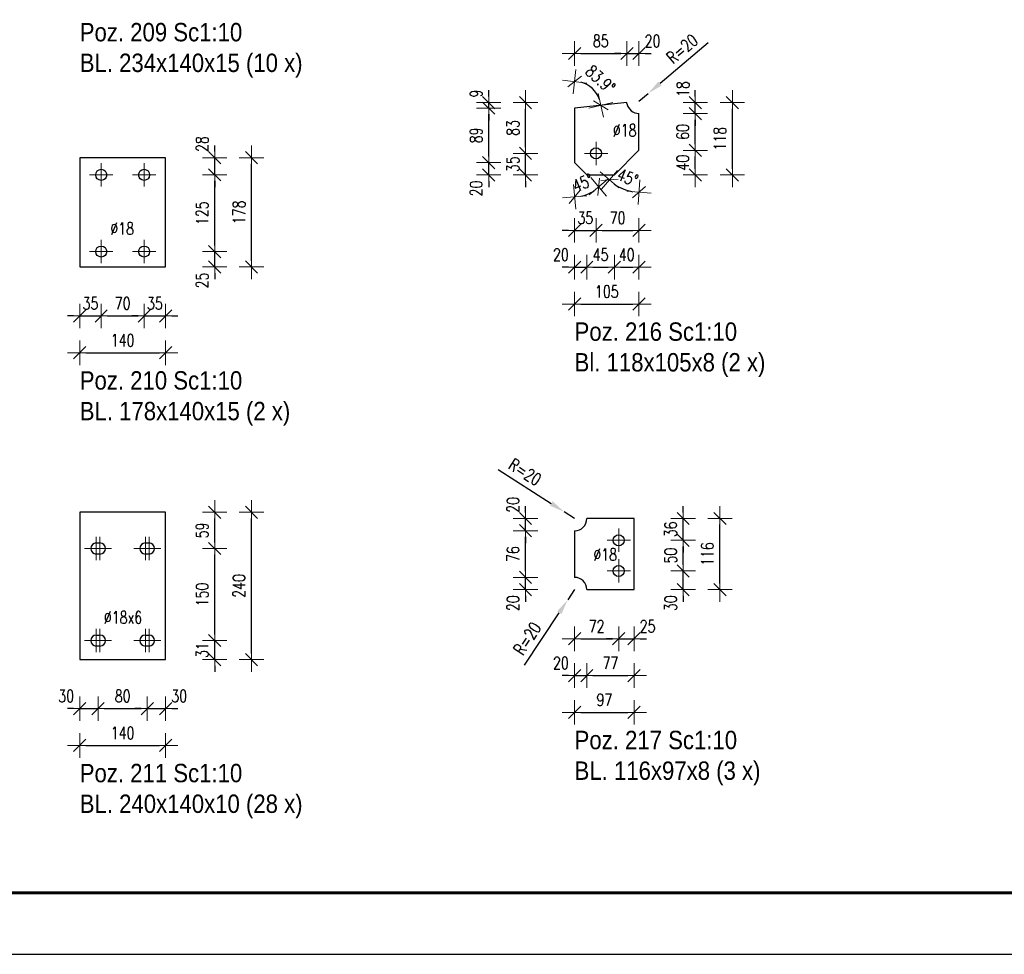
# Model space of a CAD drawing. Header units: millimetres. Extents: x -148 to 458, y 13010 to 13506.
# Tile 4 of 10: x 132 to 293, y 13010 to 13162. Entities that reach past the tile are written whole.
import ezdxf

# ---------------------------------------------------------------- set-up
doc = ezdxf.new("R2010")
doc.units = ezdxf.units.MM
doc.header["$LTSCALE"] = 10
doc.linetypes.add('MITTE', pattern=[2, 1.25, -0.25, 0.25, -0.25])
doc.layers.get('Defpoints').update_dxf_attribs({"color": 1})
doc.layers.add('_FORMATKA', color=8, linetype='Continuous', plot=False)
for name, color, linetype, lineweight in [('_RAMKA', 7, 'Continuous', 35), ('PS_DIM', 4, 'Continuous', 13), ('PS_Mid', 5, 'MITTE', 15), ('PS_Plate', 35, 'Continuous', 30), ('PS_SOLID', 7, 'Continuous', 30), ('PS_TEXT', 3, 'Continuous', 18)]:
    doc.layers.add(name, color=color, linetype=linetype, lineweight=lineweight)
doc.styles.add('gil', font='txt', dxfattribs={"width": 0.9})
doc.styles.add('simplex', font='simplex.shx', dxfattribs={"width": 0.75})
doc.dimstyles.new('1_10_PRZ', dxfattribs={"dimtxt": 2, "dimasz": 1, "dimexe": 2, "dimexo": 5, "dimgap": 1, "dimtad": 1, "dimdec": 0, "dimlfac": 10, "dimtxsty": 'simplex', "dimblk": 'dimznak', "dimcen": 2, "dimse1": 1, "dimse2": 1, "dimclrt": 3, "dimadec": 1, "dimazin": 0, "dimtfac": 1, "dimtdec": 0, "dimtix": 1, "dimtmove": 2, "dimatfit": 3, "dimldrblk": 'dim-grot', "dimfxl": 1, "dimarcsym": 0})
doc.dimstyles.new('1_10_PRZ_DS1-LS10', dxfattribs={"dimtxt": 2, "dimasz": 1, "dimexe": 2, "dimexo": 5, "dimgap": 1, "dimtad": 1, "dimdec": 0, "dimlfac": 10, "dimtxsty": 'simplex', "dimblk": 'dimznak', "dimcen": 2, "dimse1": 1, "dimse2": 1, "dimclrt": 3, "dimadec": 1, "dimazin": 0, "dimtfac": 1, "dimtdec": 0, "dimtix": 1, "dimtmove": 2, "dimatfit": 3, "dimldrblk": 'dim-grot', "dimfxl": 1, "dimarcsym": 0})
doc.dimstyles.new('średnice', dxfattribs={"dimtxt": 2, "dimasz": 2.5, "dimexe": 1, "dimexo": 1, "dimgap": 1, "dimtad": 1, "dimdec": 0, "dimlfac": 10, "dimtxsty": 'simplex', "dimcen": 2, "dimclrd": 256, "dimclre": 256, "dimclrt": 3, "dimadec": 1, "dimazin": 0, "dimtfac": 1, "dimtdec": 0, "dimtix": 1, "dimtmove": 1, "dimatfit": 0, "dimfxl": 1, "dimarcsym": 0})

# ---------------------------------------------------------------- blocks, each defined once
blk = doc.blocks.new('dimznak')
at = {"color": 0}
for points in [[(0, 2), (0, -2)], [(-2, 0), (2, 0)]]:
    blk.add_lwpolyline(points, dxfattribs=at)
at = {"color": 2}
blk.add_lwpolyline([(1, 1), (-1, -1)], dxfattribs=at)
blk = doc.blocks.new('*D134')
at = {"layer": 'Defpoints', "color": 0, "transparency": 16777216}
for p in [(145.39, 13124.66), (141.89, 13122.16), (145.39, 13114.16)]:
    blk.add_point(p, dxfattribs=at)
at = {"layer": 'PS_DIM', "color": 0, "lineweight": -2, "transparency": 16777216}
for p, q in [((140.89, 13114.16), (139.89, 13114.16)), ((141.89, 13114.16), (145.39, 13114.16)), ((146.39, 13114.16), (147.39, 13114.16))]:
    blk.add_line(p, q, dxfattribs=at)
blk.add_blockref('dimznak', (141.89, 13114.16), dxfattribs=at)
at = {"layer": 'PS_DIM', "color": 0, "lineweight": -2, "transparency": 16777216, "rotation": 180}
blk.add_blockref('dimznak', (145.39, 13114.16), dxfattribs=at)
at = {"layer": 'PS_DIM', "color": 3, "transparency": 16777216, "insert": (143.64, 13116.2), "char_height": 2, "attachment_point": 5, "style": 'simplex'}
blk.add_mtext('35', dxfattribs=at)
blk = doc.blocks.new('dim-grot')
blk.add_hatch(color=256).paths.add_polyline_path([(0, 0), (-2, 0.5), (-2, -0.5)])
blk.add_lwpolyline([(0, 0), (-2, 0.5), (-2, -0.5), (0, 0)])
blk = doc.blocks.new('*D136')
at = {"layer": 'Defpoints', "color": 0, "transparency": 16777216}
for p in [(152.39, 13124.66), (155.89, 13122.16), (155.89, 13114.16)]:
    blk.add_point(p, dxfattribs=at)
at = {"layer": 'PS_DIM', "color": 0, "lineweight": -2, "transparency": 16777216}
for p, q in [((151.39, 13114.16), (150.39, 13114.16)), ((152.39, 13114.16), (155.89, 13114.16)), ((156.89, 13114.16), (157.89, 13114.16))]:
    blk.add_line(p, q, dxfattribs=at)
blk.add_blockref('dimznak', (152.39, 13114.16), dxfattribs=at)
at = {"layer": 'PS_DIM', "color": 0, "lineweight": -2, "transparency": 16777216, "rotation": 180}
blk.add_blockref('dimznak', (155.89, 13114.16), dxfattribs=at)
at = {"layer": 'PS_DIM', "color": 3, "transparency": 16777216, "insert": (154.14, 13116.2), "char_height": 2, "attachment_point": 5, "style": 'simplex'}
blk.add_mtext('35', dxfattribs=at)
blk = doc.blocks.new('*D138')
at = {"layer": 'Defpoints', "color": 0, "transparency": 16777216}
for p in [(152.39, 13124.66), (163.89, 13124.66), (155.89, 13122.16)]:
    blk.add_point(p, dxfattribs=at)
at = {"layer": 'PS_DIM', "color": 0, "lineweight": -2, "transparency": 16777216}
for p, q in [((163.89, 13125.66), (163.89, 13126.66)), ((163.89, 13122.16), (163.89, 13124.66)), ((163.89, 13121.16), (163.89, 13120.16))]:
    blk.add_line(p, q, dxfattribs=at)
for p, rotation in [((163.89, 13124.66), 270), ((163.89, 13122.16), 90)]:
    blk.add_blockref('dimznak', p, dxfattribs=dict(at, rotation=rotation))
at = {"layer": 'PS_DIM', "color": 3, "transparency": 16777216, "insert": (161.85, 13119.95), "char_height": 2, "attachment_point": 5, "rotation": 90, "style": 'simplex'}
blk.add_mtext('25', dxfattribs=at)
blk = doc.blocks.new('*D140')
at = {"layer": 'Defpoints', "color": 0, "transparency": 16777216}
for p in [(155.89, 13139.96), (163.89, 13139.96), (152.39, 13137.16)]:
    blk.add_point(p, dxfattribs=at)
at = {"layer": 'PS_DIM', "color": 0, "lineweight": -2, "transparency": 16777216}
for p, q in [((163.89, 13140.96), (163.89, 13141.96)), ((163.89, 13137.16), (163.89, 13139.96)), ((163.89, 13136.16), (163.89, 13135.16))]:
    blk.add_line(p, q, dxfattribs=at)
for p, rotation in [((163.89, 13139.96), 270), ((163.89, 13137.16), 90)]:
    blk.add_blockref('dimznak', p, dxfattribs=dict(at, rotation=rotation))
at = {"layer": 'PS_DIM', "color": 3, "transparency": 16777216, "insert": (161.85, 13142.18), "char_height": 2, "attachment_point": 5, "rotation": 90, "style": 'simplex'}
blk.add_mtext('28', dxfattribs=at)
blk = doc.blocks.new('*X133')
at = {"layer": 'PS_Mid', "color": 5, "linetype": 'MITTE'}
for p, q in [((-3.5, 8), (-3.5, 4.2)), ((3.5, 8), (3.5, 4.2)), ((-1.6, 6.1), (-5.4, 6.1)), ((5.4, 6.1), (1.6, 6.1)), ((-3.5, -4.5), (-3.5, -8.3)), ((3.5, -4.5), (3.5, -8.3)), ((-1.6, -6.4), (-5.4, -6.4)), ((5.4, -6.4), (1.6, -6.4))]:
    blk.add_line(p, q, dxfattribs=at)
at = {"layer": 'PS_SOLID', "color": 7, "linetype": 'Continuous'}
for p, q in [((-3.5, 8.9), (-7, 8.9)), ((-7, 8.9), (-7, -8.9)), ((3.5, 8.9), (-3.5, 8.9)), ((7, 8.9), (3.5, 8.9)), ((7, -8.9), (7, 8.9)), ((-7, -8.9), (7, -8.9))]:
    blk.add_line(p, q, dxfattribs=at)
at = {"layer": 'PS_SOLID', "color": 7}
for centre in [(-3.5, 6.1), (3.5, 6.1), (-3.5, -6.4), (3.5, -6.4)]:
    blk.add_circle(centre, 0.9, dxfattribs=at)
blk = doc.blocks.new('*D143')
at = {"layer": 'Defpoints', "color": 0, "transparency": 16777216}
for p in [(144.89, 13061.26), (141.89, 13058.16), (144.89, 13050.16)]:
    blk.add_point(p, dxfattribs=at)
at = {"layer": 'PS_DIM', "color": 0, "lineweight": -2, "transparency": 16777216}
for p, q in [((140.89, 13050.16), (139.89, 13050.16)), ((141.89, 13050.16), (144.89, 13050.16)), ((145.89, 13050.16), (146.89, 13050.16))]:
    blk.add_line(p, q, dxfattribs=at)
blk.add_blockref('dimznak', (141.89, 13050.16), dxfattribs=at)
at = {"layer": 'PS_DIM', "color": 0, "lineweight": -2, "transparency": 16777216, "rotation": 180}
blk.add_blockref('dimznak', (144.89, 13050.16), dxfattribs=at)
at = {"layer": 'PS_DIM', "color": 3, "transparency": 16777216, "insert": (139.68, 13052.2), "char_height": 2, "attachment_point": 5, "style": 'simplex'}
blk.add_mtext('30', dxfattribs=at)
blk = doc.blocks.new('*D145')
at = {"layer": 'Defpoints', "color": 0, "transparency": 16777216}
for p in [(152.89, 13061.26), (155.89, 13058.16), (155.89, 13050.16)]:
    blk.add_point(p, dxfattribs=at)
at = {"layer": 'PS_DIM', "color": 0, "lineweight": -2, "transparency": 16777216}
for p, q in [((151.89, 13050.16), (150.89, 13050.16)), ((152.89, 13050.16), (155.89, 13050.16)), ((156.89, 13050.16), (157.89, 13050.16))]:
    blk.add_line(p, q, dxfattribs=at)
blk.add_blockref('dimznak', (152.89, 13050.16), dxfattribs=at)
at = {"layer": 'PS_DIM', "color": 0, "lineweight": -2, "transparency": 16777216, "rotation": 180}
blk.add_blockref('dimznak', (155.89, 13050.16), dxfattribs=at)
at = {"layer": 'PS_DIM', "color": 3, "transparency": 16777216, "insert": (158.11, 13052.2), "char_height": 2, "attachment_point": 5, "style": 'simplex'}
blk.add_mtext('30', dxfattribs=at)
blk = doc.blocks.new('*D147')
at = {"layer": 'Defpoints', "color": 0, "transparency": 16777216}
for p in [(152.89, 13061.26), (163.89, 13061.26), (155.89, 13058.16)]:
    blk.add_point(p, dxfattribs=at)
at = {"layer": 'PS_DIM', "color": 0, "lineweight": -2, "transparency": 16777216}
for p, q in [((163.89, 13062.26), (163.89, 13063.26)), ((163.89, 13058.16), (163.89, 13061.26)), ((163.89, 13057.16), (163.89, 13056.16))]:
    blk.add_line(p, q, dxfattribs=at)
for p, rotation in [((163.89, 13061.26), 270), ((163.89, 13058.16), 90)]:
    blk.add_blockref('dimznak', p, dxfattribs=dict(at, rotation=rotation))
at = {"layer": 'PS_DIM', "color": 3, "transparency": 16777216, "insert": (161.85, 13059.71), "char_height": 2, "attachment_point": 5, "rotation": 90, "style": 'simplex'}
blk.add_mtext('31', dxfattribs=at)
blk = doc.blocks.new('*X142')
at = {"layer": 'PS_Mid', "color": 5, "linetype": 'MITTE'}
for p, q in [((-4.3, 4.2), (-4.3, 8)), ((-3.7, 4.2), (-3.7, 8)), ((3.7, 4.2), (3.7, 8)), ((4.3, 4.2), (4.3, 8)), ((-1.8, 6.1), (-6.2, 6.1)), ((6.2, 6.1), (1.8, 6.1)), ((-4.3, -10.8), (-4.3, -7)), ((-3.7, -10.8), (-3.7, -7)), ((3.7, -10.8), (3.7, -7)), ((4.3, -10.8), (4.3, -7)), ((-1.8, -8.9), (-6.2, -8.9)), ((6.2, -8.9), (1.8, -8.9))]:
    blk.add_line(p, q, dxfattribs=at)
at = {"layer": 'PS_SOLID', "color": 7, "linetype": 'Continuous'}
for p, q in [((-3.7, 12), (-7, 12)), ((-7, 12), (-7, -12)), ((4.3, 12), (-3.7, 12)), ((7, 12), (4.3, 12)), ((7, -12), (7, 12)), ((-4.3, 7), (-3.7, 7)), ((3.7, 7), (4.3, 7)), ((-3.7, 5.2), (-4.3, 5.2)), ((4.3, 5.2), (3.7, 5.2)), ((-4.3, -8), (-3.7, -8)), ((3.7, -8), (4.3, -8)), ((-3.7, -9.8), (-4.3, -9.8)), ((4.3, -9.8), (3.7, -9.8)), ((-7, -12), (7, -12))]:
    blk.add_line(p, q, dxfattribs=at)
at = {"layer": 'PS_SOLID'}
for centre, start, end in [((-4.3, 6.1), 90, 270), ((-3.7, 6.1), 270, 90), ((3.7, 6.1), 90, 270), ((4.3, 6.1), 270, 90), ((-4.3, -8.9), 90, 270), ((-3.7, -8.9), 270, 90), ((3.7, -8.9), 90, 270), ((4.3, -8.9), 270, 90)]:
    blk.add_arc(centre, 0.9, start, end, dxfattribs=at)
blk = doc.blocks.new('*D206')
at = {"layer": 'Defpoints', "color": 0, "transparency": 16777216}
for p in [(233.06, 13149.15), (234.58, 13150.44)]:
    blk.add_point(p, dxfattribs=at)
at = {"layer": 'PS_DIM', "lineweight": -2, "transparency": 16777216}
for p, q in [((244.36, 13158.68), (236.5, 13152.05)), ((233.06, 13149.15), (234.58, 13150.44))]:
    blk.add_line(p, q, dxfattribs=at)
at = {"layer": 'PS_DIM', "transparency": 16777216}
blk.add_solid([(236.23, 13152.37), (236.76, 13151.73), (234.58, 13150.44)], dxfattribs=at)
at = {"layer": 'PS_DIM', "color": 3, "transparency": 16777216, "insert": (240.1, 13157.7), "char_height": 2, "attachment_point": 5, "rotation": 40.1296, "style": 'simplex'}
blk.add_mtext('R=20', dxfattribs=at)
blk = doc.blocks.new('*D207')
at = {"layer": 'Defpoints', "color": 0, "transparency": 16777216}
for p in [(222.56, 13139.15), (222.56, 13136.32), (224.56, 13137.15), (224, 13133.77)]:
    blk.add_point(p, dxfattribs=at)
at = {"layer": 'PS_DIM', "color": 0, "lineweight": -2, "transparency": 16777216}
blk.add_arc((222.56, 13139.15), 5.57, 280.2965, 304.7035, dxfattribs=at)
for p, rotation in [((226.5, 13135.21), 39.85173748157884), ((222.56, 13133.58), 185.1482625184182)]:
    blk.add_blockref('dimznak', p, dxfattribs=dict(at, rotation=rotation))
at = {"layer": 'PS_DIM', "color": 3, "transparency": 16777216, "insert": (223.92, 13135.85), "char_height": 2, "attachment_point": 5, "rotation": 22.5, "style": 'simplex'}
blk.add_mtext('45%%d', dxfattribs=at)
blk = doc.blocks.new('*D208')
at = {"layer": 'Defpoints', "color": 0, "transparency": 16777216}
for p in [(233.06, 13141.15), (229.06, 13137.15), (229.65, 13135.25), (233.06, 13135.49)]:
    blk.add_point(p, dxfattribs=at)
at = {"layer": 'PS_DIM', "color": 0, "lineweight": -2, "transparency": 16777216}
blk.add_arc((233.06, 13141.15), 6.81, 233.4227, 261.5773, dxfattribs=at)
for p, rotation in [((228.24, 13136.34), 139.211342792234), ((233.06, 13134.34), 355.7886572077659)]:
    blk.add_blockref('dimznak', p, dxfattribs=dict(at, rotation=rotation))
at = {"layer": 'PS_DIM', "color": 3, "transparency": 16777216, "insert": (231.22, 13136.71), "char_height": 2, "attachment_point": 5, "rotation": 337.5, "style": 'simplex'}
blk.add_mtext('45%%d', dxfattribs=at)
blk = doc.blocks.new('*D209')
at = {"layer": 'Defpoints', "color": 0, "transparency": 16777216}
for p in [(226.06, 13140.65), (222.56, 13139.15), (226.06, 13128.11)]:
    blk.add_point(p, dxfattribs=at)
at = {"layer": 'PS_DIM', "color": 0, "lineweight": -2, "transparency": 16777216}
for p, q in [((221.56, 13128.11), (220.56, 13128.11)), ((222.56, 13128.11), (226.06, 13128.11)), ((227.06, 13128.11), (228.06, 13128.11))]:
    blk.add_line(p, q, dxfattribs=at)
blk.add_blockref('dimznak', (222.56, 13128.11), dxfattribs=at)
at = {"layer": 'PS_DIM', "color": 0, "lineweight": -2, "transparency": 16777216, "rotation": 180}
blk.add_blockref('dimznak', (226.06, 13128.11), dxfattribs=at)
at = {"layer": 'PS_DIM', "color": 3, "transparency": 16777216, "insert": (224.31, 13130.15), "char_height": 2, "attachment_point": 5, "style": 'simplex'}
blk.add_mtext('35', dxfattribs=at)
blk = doc.blocks.new('*D211')
at = {"layer": 'Defpoints', "color": 0, "transparency": 16777216}
for p in [(222.56, 13139.15), (224.56, 13137.15), (224.56, 13122.11)]:
    blk.add_point(p, dxfattribs=at)
at = {"layer": 'PS_DIM', "color": 0, "lineweight": -2, "transparency": 16777216}
for p, q in [((221.56, 13122.11), (220.56, 13122.11)), ((222.56, 13122.11), (224.56, 13122.11)), ((225.56, 13122.11), (226.56, 13122.11))]:
    blk.add_line(p, q, dxfattribs=at)
blk.add_blockref('dimznak', (222.56, 13122.11), dxfattribs=at)
at = {"layer": 'PS_DIM', "color": 0, "lineweight": -2, "transparency": 16777216, "rotation": 180}
blk.add_blockref('dimznak', (224.56, 13122.11), dxfattribs=at)
at = {"layer": 'PS_DIM', "color": 3, "transparency": 16777216, "insert": (220.34, 13124.15), "char_height": 2, "attachment_point": 5, "style": 'simplex'}
blk.add_mtext('20', dxfattribs=at)
blk = doc.blocks.new('*D215')
at = {"layer": 'Defpoints', "color": 0, "transparency": 16777216}
for p in [(222.56, 13156.6), (226.14, 13150.45), (222.56, 13148.03), (231.08, 13148.94)]:
    blk.add_point(p, dxfattribs=at)
at = {"layer": 'PS_DIM', "color": 0, "lineweight": -2, "transparency": 16777216}
blk.add_arc((222.56, 13148.03), 4.33, 19.3672, 76.7248, dxfattribs=at)
for p, rotation in [((222.56, 13152.36), 173.3624204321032), ((226.86, 13148.49), 282.7295823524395)]:
    blk.add_blockref('dimznak', p, dxfattribs=dict(at, rotation=rotation))
at = {"layer": 'PS_DIM', "color": 3, "transparency": 16777216, "insert": (226.78, 13152.73), "char_height": 2, "attachment_point": 5, "rotation": 318.046, "style": 'simplex'}
blk.add_mtext('83.9%%d', dxfattribs=at)
blk = doc.blocks.new('*D217')
at = {"layer": 'Defpoints', "color": 0, "transparency": 16777216}
for p in [(233.06, 13156.94), (231.09, 13148.76), (233.06, 13141.15)]:
    blk.add_point(p, dxfattribs=at)
at = {"layer": 'PS_DIM', "color": 0, "lineweight": -2, "transparency": 16777216}
for p, q in [((230.09, 13156.94), (229.09, 13156.94)), ((231.09, 13156.94), (233.06, 13156.94)), ((234.06, 13156.94), (235.06, 13156.94))]:
    blk.add_line(p, q, dxfattribs=at)
blk.add_blockref('dimznak', (231.09, 13156.94), dxfattribs=at)
at = {"layer": 'PS_DIM', "color": 0, "lineweight": -2, "transparency": 16777216, "rotation": 180}
blk.add_blockref('dimznak', (233.06, 13156.94), dxfattribs=at)
at = {"layer": 'PS_DIM', "color": 3, "transparency": 16777216, "insert": (235.27, 13158.98), "char_height": 2, "attachment_point": 5, "style": 'simplex'}
blk.add_mtext('20', dxfattribs=at)
blk = doc.blocks.new('*D218')
at = {"layer": 'Defpoints', "color": 0, "transparency": 16777216}
for p in [(214.56, 13140.65), (226.06, 13140.65), (224.56, 13137.15)]:
    blk.add_point(p, dxfattribs=at)
at = {"layer": 'PS_DIM', "color": 0, "lineweight": -2, "transparency": 16777216}
for p, q in [((214.56, 13141.65), (214.56, 13142.65)), ((214.56, 13137.15), (214.56, 13140.65)), ((214.56, 13136.15), (214.56, 13135.15))]:
    blk.add_line(p, q, dxfattribs=at)
for p, rotation in [((214.56, 13140.65), 270), ((214.56, 13137.15), 90)]:
    blk.add_blockref('dimznak', p, dxfattribs=dict(at, rotation=rotation))
at = {"layer": 'PS_DIM', "color": 3, "transparency": 16777216, "insert": (212.52, 13138.9), "char_height": 2, "attachment_point": 5, "rotation": 90, "style": 'simplex'}
blk.add_mtext('35', dxfattribs=at)
blk = doc.blocks.new('*D220')
at = {"layer": 'Defpoints', "color": 0, "transparency": 16777216}
for p in [(208.56, 13139.15), (222.56, 13139.15), (224.56, 13137.15)]:
    blk.add_point(p, dxfattribs=at)
at = {"layer": 'PS_DIM', "color": 0, "lineweight": -2, "transparency": 16777216}
for p, q in [((208.56, 13140.15), (208.56, 13141.15)), ((208.56, 13137.15), (208.56, 13139.15)), ((208.56, 13136.15), (208.56, 13135.15))]:
    blk.add_line(p, q, dxfattribs=at)
for p, rotation in [((208.56, 13139.15), 270), ((208.56, 13137.15), 90)]:
    blk.add_blockref('dimznak', p, dxfattribs=dict(at, rotation=rotation))
at = {"layer": 'PS_DIM', "color": 3, "transparency": 16777216, "insert": (206.52, 13134.94), "char_height": 2, "attachment_point": 5, "rotation": 90, "style": 'simplex'}
blk.add_mtext('20', dxfattribs=at)
blk = doc.blocks.new('*D222')
at = {"layer": 'Defpoints', "color": 0, "transparency": 16777216}
for p in [(208.56, 13148.94), (222.56, 13148.03), (231.08, 13148.94)]:
    blk.add_point(p, dxfattribs=at)
at = {"layer": 'PS_DIM', "color": 0, "lineweight": -2, "transparency": 16777216}
for p, q in [((208.56, 13149.94), (208.56, 13150.94)), ((208.56, 13148.03), (208.56, 13148.94)), ((208.56, 13147.03), (208.56, 13146.03))]:
    blk.add_line(p, q, dxfattribs=at)
for p, rotation in [((208.56, 13148.94), 270), ((208.56, 13148.03), 90)]:
    blk.add_blockref('dimznak', p, dxfattribs=dict(at, rotation=rotation))
at = {"layer": 'PS_DIM', "color": 3, "transparency": 16777216, "insert": (206.52, 13150.4), "char_height": 2, "attachment_point": 5, "rotation": 90, "style": 'simplex'}
blk.add_mtext('9', dxfattribs=at)
blk = doc.blocks.new('*X205')
at = {"layer": 'PS_Mid', "color": 5, "linetype": 'MITTE'}
for p, q in [((-1.75, -0.49), (-1.75, -4.29)), ((0.15, -2.39), (-3.65, -2.39))]:
    blk.add_line(p, q, dxfattribs=at)
at = {"layer": 'PS_SOLID', "color": 7, "linetype": 'Continuous'}
for p, q in [((-1.75, 5.36), (-5.25, 4.98)), ((-5.25, 4.98), (-5.25, -3.89)), ((3.27, 5.89), (-1.75, 5.36)), ((3.29, 5.72), (3.27, 5.89)), ((5.25, -1.89), (5.25, 4.11)), ((1.25, -5.89), (5.25, -1.89)), ((-5.25, -3.89), (-3.25, -5.89)), ((-3.25, -5.89), (1.25, -5.89))]:
    blk.add_line(p, q, dxfattribs=at)
at = {"layer": 'PS_SOLID', "color": 7}
blk.add_circle((-1.75, -2.39), 0.9, dxfattribs=at)
at = {"layer": 'PS_SOLID'}
blk.add_arc((5.25, 6.11), 2, 191.25, 270, dxfattribs=at)
blk = doc.blocks.new('*D227')
at = {"layer": 'Defpoints', "color": 0, "transparency": 16777216}
for p in [(222.56, 13069.55), (221.45, 13067.89)]:
    blk.add_point(p, dxfattribs=at)
at = {"layer": 'PS_DIM', "lineweight": -2, "transparency": 16777216}
for p, q in [((222.56, 13069.55), (221.45, 13067.89)), ((214.37, 13057.24), (220.06, 13065.8))]:
    blk.add_line(p, q, dxfattribs=at)
at = {"layer": 'PS_DIM', "transparency": 16777216}
blk.add_solid([(219.72, 13066.03), (220.41, 13065.57), (221.45, 13067.89)], dxfattribs=at)
at = {"layer": 'PS_DIM', "color": 3, "transparency": 16777216, "insert": (214.86, 13061.59), "char_height": 2, "attachment_point": 5, "rotation": 56.3872, "style": 'simplex'}
blk.add_mtext('R=20', dxfattribs=at)
blk = doc.blocks.new('*D228')
at = {"layer": 'Defpoints', "color": 0, "transparency": 16777216}
for p in [(220.87, 13082.23), (222.56, 13081.15)]:
    blk.add_point(p, dxfattribs=at)
at = {"layer": 'PS_DIM', "lineweight": -2, "transparency": 16777216}
for p, q in [((210.13, 13089.16), (218.77, 13083.59)), ((222.56, 13081.15), (220.87, 13082.23))]:
    blk.add_line(p, q, dxfattribs=at)
at = {"layer": 'PS_DIM', "transparency": 16777216}
blk.add_solid([(219, 13083.94), (218.55, 13083.24), (220.87, 13082.23)], dxfattribs=at)
at = {"layer": 'PS_DIM', "color": 3, "transparency": 16777216, "insert": (214.48, 13088.73), "char_height": 2, "attachment_point": 5, "rotation": 327.2057, "style": 'simplex'}
blk.add_mtext('R=20', dxfattribs=at)
blk = doc.blocks.new('*D230')
at = {"layer": 'Defpoints', "color": 0, "transparency": 16777216}
for p in [(229.76, 13072.6), (232.26, 13069.55), (232.26, 13061.55)]:
    blk.add_point(p, dxfattribs=at)
at = {"layer": 'PS_DIM', "color": 0, "lineweight": -2, "transparency": 16777216}
for p, q in [((228.76, 13061.55), (227.76, 13061.55)), ((229.76, 13061.55), (232.26, 13061.55)), ((233.26, 13061.55), (234.26, 13061.55))]:
    blk.add_line(p, q, dxfattribs=at)
blk.add_blockref('dimznak', (229.76, 13061.55), dxfattribs=at)
at = {"layer": 'PS_DIM', "color": 0, "lineweight": -2, "transparency": 16777216, "rotation": 180}
blk.add_blockref('dimznak', (232.26, 13061.55), dxfattribs=at)
at = {"layer": 'PS_DIM', "color": 3, "transparency": 16777216, "insert": (234.47, 13063.59), "char_height": 2, "attachment_point": 5, "style": 'simplex'}
blk.add_mtext('25', dxfattribs=at)
blk = doc.blocks.new('*D231')
at = {"layer": 'Defpoints', "color": 0, "transparency": 16777216}
for p in [(222.56, 13071.55), (224.56, 13069.55), (224.56, 13055.55)]:
    blk.add_point(p, dxfattribs=at)
at = {"layer": 'PS_DIM', "color": 0, "lineweight": -2, "transparency": 16777216}
for p, q in [((221.56, 13055.55), (220.56, 13055.55)), ((222.56, 13055.55), (224.56, 13055.55)), ((225.56, 13055.55), (226.56, 13055.55))]:
    blk.add_line(p, q, dxfattribs=at)
blk.add_blockref('dimznak', (222.56, 13055.55), dxfattribs=at)
at = {"layer": 'PS_DIM', "color": 0, "lineweight": -2, "transparency": 16777216, "rotation": 180}
blk.add_blockref('dimznak', (224.56, 13055.55), dxfattribs=at)
at = {"layer": 'PS_DIM', "color": 3, "transparency": 16777216, "insert": (220.34, 13057.59), "char_height": 2, "attachment_point": 5, "style": 'simplex'}
blk.add_mtext('20', dxfattribs=at)
blk = doc.blocks.new('*D234')
at = {"layer": 'Defpoints', "color": 0, "transparency": 16777216}
for p in [(214.56, 13071.55), (222.56, 13071.55), (224.56, 13069.55)]:
    blk.add_point(p, dxfattribs=at)
at = {"layer": 'PS_DIM', "color": 0, "lineweight": -2, "transparency": 16777216}
for p, q in [((214.56, 13072.55), (214.56, 13073.55)), ((214.56, 13069.55), (214.56, 13071.55)), ((214.56, 13068.55), (214.56, 13067.55))]:
    blk.add_line(p, q, dxfattribs=at)
for p, rotation in [((214.56, 13071.55), 270), ((214.56, 13069.55), 90)]:
    blk.add_blockref('dimznak', p, dxfattribs=dict(at, rotation=rotation))
at = {"layer": 'PS_DIM', "color": 3, "transparency": 16777216, "insert": (212.52, 13067.34), "char_height": 2, "attachment_point": 5, "rotation": 90, "style": 'simplex'}
blk.add_mtext('20', dxfattribs=at)
blk = doc.blocks.new('*D236')
at = {"layer": 'Defpoints', "color": 0, "transparency": 16777216}
for p in [(214.56, 13081.15), (224.56, 13081.15), (222.56, 13079.15)]:
    blk.add_point(p, dxfattribs=at)
at = {"layer": 'PS_DIM', "color": 0, "lineweight": -2, "transparency": 16777216}
for p, q in [((214.56, 13082.15), (214.56, 13083.15)), ((214.56, 13079.15), (214.56, 13081.15)), ((214.56, 13078.15), (214.56, 13077.15))]:
    blk.add_line(p, q, dxfattribs=at)
for p, rotation in [((214.56, 13081.15), 270), ((214.56, 13079.15), 90)]:
    blk.add_blockref('dimznak', p, dxfattribs=dict(at, rotation=rotation))
at = {"layer": 'PS_DIM', "color": 3, "transparency": 16777216, "insert": (212.52, 13083.37), "char_height": 2, "attachment_point": 5, "rotation": 90, "style": 'simplex'}
blk.add_mtext('20', dxfattribs=at)
blk = doc.blocks.new('*D237')
at = {"layer": 'Defpoints', "color": 0, "transparency": 16777216}
for p in [(229.76, 13072.6), (240.26, 13072.6), (232.26, 13069.55)]:
    blk.add_point(p, dxfattribs=at)
at = {"layer": 'PS_DIM', "color": 0, "lineweight": -2, "transparency": 16777216}
for p, q in [((240.26, 13073.6), (240.26, 13074.6)), ((240.26, 13069.55), (240.26, 13072.6)), ((240.26, 13068.55), (240.26, 13067.55))]:
    blk.add_line(p, q, dxfattribs=at)
for p, rotation in [((240.26, 13072.6), 270), ((240.26, 13069.55), 90)]:
    blk.add_blockref('dimznak', p, dxfattribs=dict(at, rotation=rotation))
at = {"layer": 'PS_DIM', "color": 3, "transparency": 16777216, "insert": (238.22, 13067.34), "char_height": 2, "attachment_point": 5, "rotation": 90, "style": 'simplex'}
blk.add_mtext('30', dxfattribs=at)
blk = doc.blocks.new('*D239')
at = {"layer": 'Defpoints', "color": 0, "transparency": 16777216}
for p in [(232.26, 13081.15), (240.26, 13081.15), (229.76, 13077.6)]:
    blk.add_point(p, dxfattribs=at)
at = {"layer": 'PS_DIM', "color": 0, "lineweight": -2, "transparency": 16777216}
for p, q in [((240.26, 13082.15), (240.26, 13083.15)), ((240.26, 13077.6), (240.26, 13081.15)), ((240.26, 13076.6), (240.26, 13075.6))]:
    blk.add_line(p, q, dxfattribs=at)
for p, rotation in [((240.26, 13081.15), 270), ((240.26, 13077.6), 90)]:
    blk.add_blockref('dimznak', p, dxfattribs=dict(at, rotation=rotation))
at = {"layer": 'PS_DIM', "color": 3, "transparency": 16777216, "insert": (238.22, 13079.38), "char_height": 2, "attachment_point": 5, "rotation": 90, "style": 'simplex'}
blk.add_mtext('36', dxfattribs=at)
blk = doc.blocks.new('*X226')
at = {"layer": 'PS_Mid', "color": 5, "linetype": 'MITTE'}
for p, q in [((2.35, 4.15), (2.35, 0.35)), ((4.25, 2.25), (0.45, 2.25)), ((2.35, -0.85), (2.35, -4.65)), ((4.25, -2.75), (0.45, -2.75))]:
    blk.add_line(p, q, dxfattribs=at)
at = {"layer": 'PS_SOLID', "color": 7, "linetype": 'Continuous'}
for p, q in [((2.35, 5.8), (-2.85, 5.8)), ((4.85, 5.8), (2.35, 5.8)), ((4.85, -5.8), (4.85, 5.8)), ((-4.85, 3.8), (-4.85, -3.8)), ((-2.85, -5.8), (4.85, -5.8))]:
    blk.add_line(p, q, dxfattribs=at)
at = {"layer": 'PS_SOLID', "color": 7}
for centre in [(2.35, 2.25), (2.35, -2.75)]:
    blk.add_circle(centre, 0.9, dxfattribs=at)
at = {"layer": 'PS_SOLID'}
for centre, start, end in [((-4.85, 5.8), 270, 360), ((-4.85, -5.8), 0, 90)]:
    blk.add_arc(centre, 2, start, end, dxfattribs=at)
blk = doc.blocks.new('*D270')
at = {"layer": 'Defpoints', "color": 0, "transparency": 16777216}
for p in [(231.08, 13148.94), (242.24, 13148.94), (233.06, 13147.15)]:
    blk.add_point(p, dxfattribs=at)
at = {"layer": 'PS_DIM', "color": 0, "lineweight": -2, "transparency": 16777216}
for p, q in [((242.24, 13149.94), (242.24, 13150.94)), ((242.24, 13147.15), (242.24, 13148.94)), ((242.24, 13146.15), (242.24, 13145.15))]:
    blk.add_line(p, q, dxfattribs=at)
for p, rotation in [((242.24, 13148.94), 270), ((242.24, 13147.15), 90)]:
    blk.add_blockref('dimznak', p, dxfattribs=dict(at, rotation=rotation))
at = {"layer": 'PS_DIM', "color": 3, "transparency": 16777216, "insert": (240.24, 13151.15), "char_height": 2, "attachment_point": 5, "rotation": 90, "style": 'simplex'}
blk.add_mtext('18', dxfattribs=at)
blk = doc.blocks.new('*U16')
at = {"layer": '_FORMATKA', "lineweight": -3}
blk.add_lwpolyline([(-594, 0), (0, 0), (0, 420), (-594, 420)], close=True, dxfattribs=at)
at = {"layer": '_RAMKA', "lineweight": -3, "const_width": 0.5}
blk.add_lwpolyline([(-564, 10), (-10, 10), (-10, 410), (-564, 410)], close=True, dxfattribs=at)
blk = doc.blocks.new('*X312')
at = {"color": 3, "style": 'gil', "width": 0.9}
for s, p in [('Poz. 209 Sc1:10', (141.89, 13158.92)), ('BL. 234x140x15 (10 x)', (141.89, 13153.92))]:
    blk.add_text(s, height=3, dxfattribs=at).set_placement(p)
blk = doc.blocks.new('*X313')
at = {"color": 3, "style": 'gil', "width": 0.9}
for s, p in [('Poz. 210 Sc1:10', (141.89, 13102.16)), ('BL. 178x140x15 (2 x)', (141.89, 13097.16))]:
    blk.add_text(s, height=3, dxfattribs=at).set_placement(p)
blk = doc.blocks.new('*X314')
at = {"color": 3, "style": 'gil', "width": 0.9}
for s, p in [('Poz. 211 Sc1:10', (141.89, 13038.16)), ('BL. 240x140x10 (28 x)', (141.89, 13033.16))]:
    blk.add_text(s, height=3, dxfattribs=at).set_placement(p)
blk = doc.blocks.new('*X319')
at = {"color": 3, "style": 'gil', "width": 0.9}
for s, p in [('Poz. 216 Sc1:10', (222.56, 13110.11)), ('Bl. 118x105x8 (2 x)', (222.56, 13105.11))]:
    blk.add_text(s, height=3, dxfattribs=at).set_placement(p)
blk = doc.blocks.new('*X320')
at = {"color": 3, "style": 'gil', "width": 0.9}
for s, p in [('Poz. 217 Sc1:10', (222.56, 13043.55)), ('BL. 116x97x8 (3 x)', (222.56, 13038.55))]:
    blk.add_text(s, height=3, dxfattribs=at).set_placement(p)

msp = doc.modelspace()

# ---------------------------------------------------------------- block references
at = {"layer": 'PS_DIM'}
msp.add_blockref('*U16', (452.42, 13010.12), dxfattribs=at)
at = {"layer": 'PS_Plate'}
for name, p in [('*X205', (227.81, 13143.05)), ('*X133', (148.89, 13131.06)), ('*X142', (148.89, 13070.16)), ('*X226', (227.41, 13075.35))]:
    msp.add_blockref(name, p, dxfattribs=at)
at = {"layer": 'PS_TEXT'}
for name in ['*X312', '*X319', '*X313', '*X320', '*X314']:
    msp.add_blockref(name, (0, 0), dxfattribs=at)

# ---------------------------------------------------------------- texts
at = {"layer": 'PS_DIM', "char_height": 2, "attachment_point": 7, "style": 'simplex'}
for s, insert in [('\\A1;%%c18', (228.81, 13143.41)), ('\\A1;%%c18', (146.88, 13127.42)), ('\\A1;%%c18', (225.62, 13074.28)), ('\\A1;%%c18x6', (145.83, 13064.02))]:
    msp.add_mtext(s, dxfattribs=dict(at, insert=insert))

# ---------------------------------------------------------------- dimensions: what is measured, and where the dimension line sits
at = {"layer": 'PS_DIM'}
for center, mpoint, picture, middle in [((233.06, 13149.15), (234.58, 13150.44), '*D206', (240.1, 13157.7)), ((222.56, 13081.15), (220.87, 13082.23), '*D228', (214.48, 13088.73)), ((222.56, 13069.55), (221.45, 13067.89), '*D227', (214.86, 13061.59))]:
    dim = msp.add_radius_dim(center=center, mpoint=mpoint, text='R=20', dimstyle='średnice', dxfattribs=at)
    dim.commit()
    dim.dimension.update_dxf_attribs({"geometry": picture, "text_midpoint": middle})
for base, p1, p2, location, text in [((231.09, 13156.94), (222.56, 13148.03), (231.09, 13148.76), (226.82, 13158.98), '85'), ((233.06, 13122.11), (229.06, 13137.15), (233.06, 13141.15), (231.06, 13124.15), '40'), ((233.06, 13128.11), (226.06, 13140.65), (233.06, 13137.15), (229.56, 13130.15), '70'), ((233.06, 13116.11), (222.56, 13137.15), (233.06, 13137.15), (227.81, 13118.15), '105'), ((229.06, 13122.11), (224.56, 13137.15), (229.06, 13137.15), (226.81, 13124.15), '45'), ((152.39, 13114.16), (145.39, 13124.66), (152.39, 13124.66), (148.89, 13116.2), '70'), ((155.89, 13108.16), (141.89, 13122.16), (155.89, 13122.16), (148.89, 13110.2), '140'), ((229.76, 13061.55), (222.56, 13071.55), (229.76, 13072.6), (226.16, 13063.59), '72'), ((232.26, 13049.55), (222.56, 13069.55), (232.26, 13069.55), (227.41, 13051.59), '97'), ((232.26, 13055.55), (224.56, 13069.55), (232.26, 13069.55), (228.41, 13057.59), '77'), ((152.89, 13050.16), (144.89, 13061.26), (152.89, 13061.26), (148.89, 13052.2), '80'), ((155.89, 13044.16), (141.89, 13058.16), (155.89, 13058.16), (148.89, 13046.2), '140')]:
    msp.add_linear_dim(base=base, p1=p1, p2=p2, location=location, text=text, dimstyle='1_10_PRZ_DS1-LS10', dxfattribs=at).render()
for base, p1, p2, text, picture, middle in [((233.06, 13156.94), (231.09, 13148.76), (233.06, 13141.15), '20', '*D217', (235.27, 13158.98)), ((226.06, 13128.11), (222.56, 13139.15), (226.06, 13140.65), '35', '*D209', (224.31, 13130.15)), ((224.56, 13122.11), (222.56, 13139.15), (224.56, 13137.15), '20', '*D211', (220.34, 13124.15)), ((145.39, 13114.16), (141.89, 13122.16), (145.39, 13124.66), '35', '*D134', (143.64, 13116.2)), ((155.89, 13114.16), (152.39, 13124.66), (155.89, 13122.16), '35', '*D136', (154.14, 13116.2)), ((232.26, 13061.55), (229.76, 13072.6), (232.26, 13069.55), '25', '*D230', (234.47, 13063.59)), ((224.56, 13055.55), (222.56, 13071.55), (224.56, 13069.55), '20', '*D231', (220.34, 13057.59)), ((144.89, 13050.16), (141.89, 13058.16), (144.89, 13061.26), '30', '*D143', (139.68, 13052.2)), ((155.89, 13050.16), (152.89, 13061.26), (155.89, 13058.16), '30', '*D145', (158.11, 13052.2))]:
    dim = msp.add_linear_dim(base=base, p1=p1, p2=p2, text=text, dimstyle='1_10_PRZ_DS1-LS10', dxfattribs=at)
    dim.commit()
    dim.dimension.update_dxf_attribs({"geometry": picture, "text_midpoint": middle, "dimtype": 128})
for base, center, p1, p2, text, picture, middle in [((226.14, 13150.45), (222.56, 13148.03), (231.08, 13148.94), (222.56, 13156.6), '83.9%%d', '*D215', (226.78, 13152.73)), ((229.65, 13135.25), (233.06, 13141.15), (229.06, 13137.15), (233.06, 13135.49), '45%%d', '*D208', (231.22, 13136.71)), ((224, 13133.77), (222.56, 13139.15), (222.56, 13136.32), (224.56, 13137.15), '45%%d', '*D207', (223.92, 13135.85))]:
    dim = msp.add_angular_dim_3p(base=base, center=center, p1=p1, p2=p2, text=text, dimstyle='1_10_PRZ_DS1-LS10', dxfattribs=at)
    dim.commit()
    dim.dimension.update_dxf_attribs({"geometry": picture, "text_midpoint": middle})
dim = msp.add_linear_dim(base=(242.24, 13148.94), p1=(233.06, 13147.15), p2=(231.08, 13148.94), angle=90, dimstyle='1_10_PRZ', dxfattribs=at)
dim.commit()
dim.dimension.update_dxf_attribs({"geometry": '*D270', "text_midpoint": (240.24, 13151.15), "dimtype": 128})
for base, p1, p2, text, picture, middle in [((208.56, 13148.94), (222.56, 13148.03), (231.08, 13148.94), '9', '*D222', (206.52, 13150.4)), ((163.89, 13139.96), (152.39, 13137.16), (155.89, 13139.96), '28', '*D140', (161.85, 13142.18)), ((208.56, 13139.15), (224.56, 13137.15), (222.56, 13139.15), '20', '*D220', (206.52, 13134.94)), ((214.56, 13140.65), (224.56, 13137.15), (226.06, 13140.65), '35', '*D218', (212.52, 13138.9)), ((163.89, 13124.66), (155.89, 13122.16), (152.39, 13124.66), '25', '*D138', (161.85, 13119.95)), ((214.56, 13081.15), (222.56, 13079.15), (224.56, 13081.15), '20', '*D236', (212.52, 13083.37)), ((240.26, 13081.15), (229.76, 13077.6), (232.26, 13081.15), '36', '*D239', (238.22, 13079.38)), ((240.26, 13072.6), (232.26, 13069.55), (229.76, 13072.6), '30', '*D237', (238.22, 13067.34)), ((214.56, 13071.55), (224.56, 13069.55), (222.56, 13071.55), '20', '*D234', (212.52, 13067.34)), ((163.89, 13061.26), (155.89, 13058.16), (152.89, 13061.26), '31', '*D147', (161.85, 13059.71))]:
    dim = msp.add_linear_dim(base=base, p1=p1, p2=p2, angle=90, text=text, dimstyle='1_10_PRZ_DS1-LS10', dxfattribs=at)
    dim.commit()
    dim.dimension.update_dxf_attribs({"geometry": picture, "text_midpoint": middle, "dimtype": 128})
for base, p1, p2, location, text in [((214.56, 13148.94), (226.06, 13140.65), (222.56, 13148.94), (212.52, 13144.8), '83'), ((248.28, 13148.94), (233.06, 13137.15), (233.06, 13148.94), (246.24, 13143.05), '118'), ((208.56, 13148.03), (222.56, 13139.15), (222.56, 13148.03), (206.52, 13143.59), '89'), ((242.24, 13147.15), (233.06, 13141.15), (233.06, 13147.15), (240.2, 13144.15), '60'), ((242.24, 13141.15), (229.06, 13137.15), (233.06, 13141.15), (240.2, 13139.15), '40'), ((169.89, 13139.96), (155.89, 13122.16), (155.89, 13139.96), (167.85, 13131.06), '178'), ((163.89, 13137.16), (152.39, 13124.66), (152.39, 13137.16), (161.85, 13130.91), '125'), ((163.89, 13082.16), (152.89, 13076.26), (155.89, 13082.16), (161.85, 13079.21), '59'), ((169.89, 13082.16), (155.89, 13058.16), (155.89, 13082.16), (167.85, 13070.16), '240'), ((246.26, 13081.15), (232.26, 13069.55), (232.26, 13081.15), (244.22, 13075.35), '116'), ((214.56, 13079.15), (222.56, 13071.55), (222.56, 13079.15), (212.52, 13075.35), '76'), ((240.26, 13077.6), (229.76, 13072.6), (229.76, 13077.6), (238.22, 13075.1), '50'), ((163.89, 13076.26), (152.89, 13061.26), (152.89, 13076.26), (161.85, 13068.76), '150')]:
    msp.add_linear_dim(base=base, p1=p1, p2=p2, angle=90, location=location, text=text, dimstyle='1_10_PRZ_DS1-LS10', dxfattribs=at).render()

doc.saveas('drawing.dxf')
